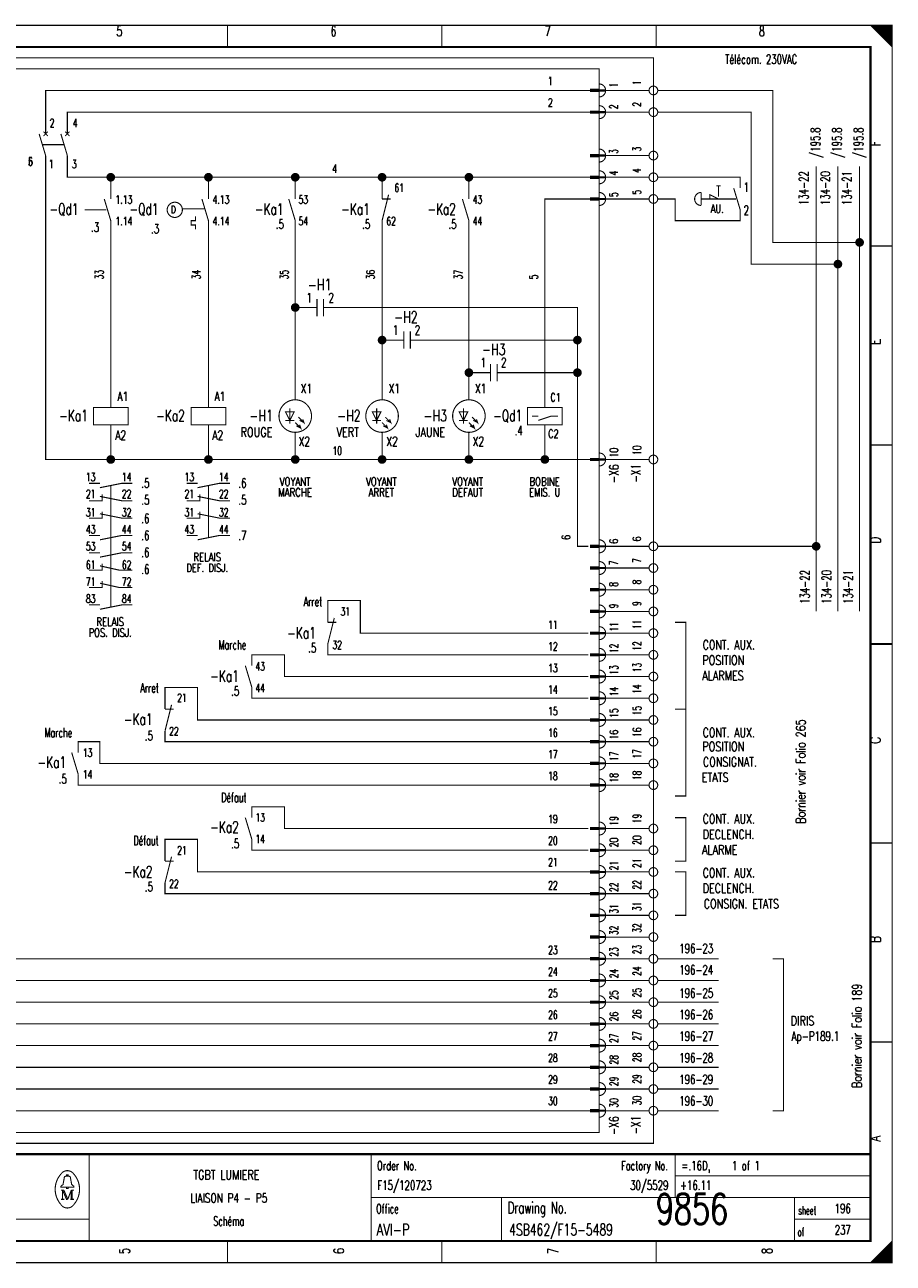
# Model space of a CAD drawing. Header units: centimetres. Extents: x 0 to 491, y -1040 to 69.
# Tile 94 of 181: x 321 to 341, y -760 to -731. Entities that reach past the tile are written whole.
import ezdxf
from ezdxf.enums import TextEntityAlignment as Align

# ---------------------------------------------------------------- set-up
doc = ezdxf.new("R2010")
doc.units = ezdxf.units.CM
doc.header["$MEASUREMENT"] = 0
doc.linetypes.add('GESTRICHELT', pattern=[3.75, 3, -0.75])
doc.layers.get('0').update_dxf_attribs({"color": 9, "linetype": 'CONTINUOUS'})
doc.layers.add('0L', color=7, linetype='CONTINUOUS')
doc.styles.get("Standard").update_dxf_attribs({"font": 'romans.shx', "bigfont": 'TXT.shx'})

# ---------------------------------------------------------------- blocks, each defined once
blk = doc.blocks.new('BCIRCLE_FILLED')
at = {"color": 0, "linetype": 'Continuous', "const_width": 1, "flags": 128}
blk.add_lwpolyline([(0.5, 0, 1), (-0.5, 0, 1)], format="xyb", close=True, dxfattribs=at)

msp = doc.modelspace()

# ---------------------------------------------------------------- linework, layer by layer
at = {"color": 0, "const_width": 0.025, "flags": 128}
for points in [[(300, -745.75), (300, -731.5), (340.5, -731.5), (340.5, -760), (300, -760), (300, -745.75)], [(340, -731.5), (340.5, -732), (340.475, -731.975), (340.475, -731.5), (340.45, -731.5), (340.45, -731.95), (340.425, -731.925), (340.425, -731.5), (340.4, -731.5), (340.4, -731.9), (340.375, -731.875), (340.375, -731.5), (340.35, -731.5), (340.35, -731.85), (340.325, -731.825)], [(340.15, -731.65), (340.15, -731.5), (340.125, -731.5), (340.125, -731.625), (340.1, -731.6), (340.1, -731.5), (340.075, -731.5), (340.075, -731.575), (340.05, -731.55), (340.05, -731.5), (340.025, -731.5), (340.025, -731.525)], [(340.325, -731.825), (340.325, -731.5), (340.3, -731.5), (340.3, -731.8), (340.275, -731.775), (340.275, -731.5), (340.25, -731.5), (340.25, -731.75), (340.225, -731.725), (340.225, -731.5), (340.2, -731.5), (340.2, -731.7), (340.175, -731.675), (340.175, -731.5), (340.15, -731.5)], [(321, -734), (321, -733), (333.55, -733)], [(334.9, -733), (333.9, -733)], [(339.75, -736.5), (337.75, -736.5), (337.75, -733), (335.1, -733)], [(321.5, -734), (321.5, -733.5), (333.55, -733.5)], [(334.9, -733.5), (333.9, -733.5)], [(339.25, -737), (337.25, -737), (337.25, -733.5), (335.1, -733.5)], [(322.5, -741.5), (321, -741.5), (321, -734.5)], [(322.5, -735), (321.5, -735), (321.5, -734.5)], [(334.9, -734.5), (333.9, -734.5)], [(338.75, -745), (338.75, -734.75)], [(339.25, -745), (339.25, -734.75)], [(339.75, -745), (339.75, -734.75)], [(322.5, -735.5), (322.5, -735), (324.75, -735)], [(324.75, -735.5), (324.75, -735), (326.75, -735)], [(326.75, -735.5), (326.75, -735), (328.75, -735)], [(328.75, -735.5), (328.75, -735), (330.75, -735)], [(330.75, -735.5), (330.75, -735), (333.55, -735)], [(334.9, -735), (333.9, -735)], [(332.5, -740.3), (332.5, -735.5), (333.55, -735.5)], [(334.9, -735.5), (333.9, -735.5)], [(336.3, -735.5), (336.3, -735.4), (336.5, -735.5)], [(324.45, -735.9), (324.45, -736), (324.35, -736), (324.35, -736.1), (324.45, -736.1), (324.45, -736.2)], [(322.5, -740.3), (322.5, -736)], [(324.75, -740.3), (324.75, -736)], [(326.75, -740.125), (326.75, -736)], [(328.75, -740.125), (328.75, -736)], [(330.75, -740.125), (330.75, -736)], [(326.95, -738), (326.75, -738)], [(329.7, -738.75), (333.25, -738.75), (333.25, -738), (327.7, -738)], [(328.95, -738.75), (328.75, -738.75)], [(331.7, -739.5), (333.25, -739.5), (333.25, -738.75)], [(333.55, -754.5), (318.75, -754.5), (318.75, -739)], [(333.55, -754), (319.25, -754), (319.25, -739)], [(333.55, -753.5), (319.75, -753.5), (319.75, -739)], [(333.55, -753), (320.25, -753), (320.25, -739)], [(330.95, -739.5), (330.75, -739.5)], [(333.5, -743.5), (333.25, -743.5), (333.25, -739.5)], [(326.725, -740.4), (326.525, -740.4), (326.625, -740.6), (326.725, -740.4)], [(328.725, -740.4), (328.525, -740.4), (328.625, -740.6), (328.725, -740.4)], [(330.725, -740.4), (330.525, -740.4), (330.625, -740.6), (330.725, -740.4)], [(332.5, -740.3), (332.9, -740.3), (332.9, -740.7), (332.1, -740.7), (332.1, -740.3), (332.5, -740.3)], [(332.35, -740.6), (332.65, -740.5), (332.8, -740.5)], [(324.75, -741.5), (322.5, -741.5), (322.5, -740.7)], [(326.75, -741.5), (324.75, -741.5), (324.75, -740.7)], [(326.75, -740.65), (326.875, -740.775), (326.85, -740.7), (326.875, -740.775), (326.775, -740.725)], [(326.825, -740.525), (326.95, -740.65), (326.925, -740.575), (326.95, -740.65), (326.85, -740.6)], [(328.75, -740.65), (328.875, -740.775), (328.85, -740.7), (328.875, -740.775), (328.775, -740.725)], [(328.825, -740.525), (328.95, -740.65), (328.925, -740.575), (328.95, -740.65), (328.85, -740.6)], [(330.75, -740.65), (330.875, -740.775), (330.85, -740.7), (330.875, -740.775), (330.775, -740.725)], [(330.825, -740.525), (330.95, -740.65), (330.925, -740.575), (330.95, -740.65), (330.85, -740.6)], [(333.55, -741.5), (332.5, -741.5), (332.5, -740.7)], [(328.75, -741.5), (326.75, -741.5), (326.75, -740.875)], [(330.75, -741.5), (328.75, -741.5), (328.75, -740.875)], [(332.5, -741.5), (330.75, -741.5), (330.75, -740.875)], [(334.9, -741.5), (333.9, -741.5)], [(322.25, -742.15), (322.75, -742.05), (323, -742.05)], [(324.5, -742.15), (325, -742.05), (325.25, -742.05)], [(333.55, -755), (317.25, -755), (317.25, -742.5), (309.8, -742.5)], [(322, -742.45), (322.3, -742.45), (322.3, -742.3)], [(322.25, -742.35), (322.75, -742.45), (323, -742.45)], [(324.25, -742.45), (324.55, -742.45), (324.55, -742.3)], [(324.5, -742.35), (325, -742.45), (325.25, -742.45)], [(322, -742.85), (322.3, -742.85), (322.3, -742.7)], [(322.25, -742.75), (322.75, -742.85), (323, -742.85)], [(324.25, -742.85), (324.55, -742.85), (324.55, -742.7)], [(324.5, -742.75), (325, -742.85), (325.25, -742.85)], [(322.25, -743.35), (322.75, -743.25), (323, -743.25)], [(324.5, -743.35), (325, -743.25), (325.25, -743.25)], [(322.25, -743.75), (322.75, -743.65), (323, -743.65)], [(334.9, -743.5), (333.9, -743.5)], [(338.75, -743.5), (335.1, -743.5)], [(322, -744.05), (322.3, -744.05), (322.3, -743.9)], [(322.25, -743.95), (322.7, -744.05), (323, -744.05)], [(334.9, -744), (333.9, -744)], [(333.55, -755.5), (316.75, -755.5), (316.75, -744.5), (310.3, -744.5)], [(322, -744.45), (322.3, -744.45), (322.3, -744.3)], [(322.25, -744.35), (322.7, -744.45), (323, -744.45)], [(334.9, -744.5), (333.9, -744.5)], [(333.5, -745.5), (328.25, -745.5), (328.25, -744.75), (327.5, -744.75), (327.5, -745.25)], [(322.25, -744.95), (322.75, -744.85), (323, -744.85)], [(334.9, -745), (333.9, -745)], [(335.5, -747.25), (335.75, -747.25), (335.75, -745.25), (335.5, -745.25)], [(334.9, -745.5), (333.9, -745.5)], [(333.5, -746), (327.5, -746), (327.5, -745.75)], [(333.5, -746.5), (326.5, -746.5), (326.5, -746), (325.75, -746), (325.75, -746.25)], [(334.9, -746), (333.9, -746)], [(333.55, -756), (316.25, -756), (316.25, -746.5), (310.8, -746.5)], [(334.9, -746.5), (333.9, -746.5)], [(333.55, -747.5), (324.5, -747.5), (324.5, -746.75), (323.75, -746.75), (323.75, -747.25)], [(333.5, -747), (325.75, -747), (325.75, -746.75)], [(334.9, -747), (333.9, -747)], [(335.5, -747.25), (335.75, -747.25), (335.75, -749.25), (335.5, -749.25)], [(334.9, -747.5), (333.9, -747.5)], [(333.55, -748), (323.75, -748), (323.75, -747.75)], [(333.55, -756.5), (315.75, -756.5), (315.75, -748), (312, -748)], [(333.55, -748.5), (322.25, -748.5), (322.25, -748), (321.75, -748), (321.75, -748.25)], [(334.9, -748), (333.9, -748)], [(334.9, -748.5), (333.9, -748.5)], [(333.55, -749), (321.75, -749), (321.75, -748.75)], [(334.9, -749), (333.9, -749)], [(333.5, -750), (326.5, -750), (326.5, -749.5), (325.75, -749.5), (325.75, -749.75)], [(335.5, -749.75), (335.75, -749.75), (335.75, -750.75), (335.5, -750.75)], [(334.9, -750), (333.9, -750)], [(333.55, -751), (324.5, -751), (324.5, -750.25), (323.75, -750.25), (323.75, -750.75)], [(333.5, -750.5), (325.75, -750.5), (325.75, -750.25)], [(334.9, -750.5), (333.9, -750.5)], [(334.9, -751), (333.9, -751)], [(335.5, -751), (335.75, -751), (335.75, -752), (335.5, -752)], [(333.55, -751.5), (323.75, -751.5), (323.75, -751.25)], [(334.9, -751.5), (333.9, -751.5)], [(334.9, -752), (333.9, -752)], [(334.9, -752.5), (333.9, -752.5)], [(334.9, -753), (333.9, -753)], [(336.5, -753), (335.1, -753)], [(337.75, -753), (338, -753), (338, -756.5), (337.75, -756.5)], [(334.9, -753.5), (333.9, -753.5)], [(336.5, -753.5), (335.1, -753.5)], [(334.9, -754), (333.9, -754)], [(336.5, -754), (335.1, -754)], [(334.9, -754.5), (333.9, -754.5)], [(336.5, -754.5), (335.1, -754.5)], [(334.9, -755), (333.9, -755)], [(336.5, -755), (335.1, -755)], [(334.9, -755.5), (333.9, -755.5)], [(336.5, -755.5), (335.1, -755.5)], [(334.9, -756), (333.9, -756)], [(336.5, -756), (335.1, -756)], [(334.9, -756.5), (333.9, -756.5)], [(336.5, -756.5), (335.1, -756.5)], [(321.48, -758.26), (321.35, -758.26), (321.35, -758.24), (321.4, -758.2), (321.43, -758.04)], [(321.48, -758.01), (321.48, -757.98), (321.52, -757.98), (321.52, -758.01)], [(321.52, -758.26), (321.65, -758.26), (321.65, -758.24), (321.6, -758.2), (321.57, -758.04)], [(321.39, -758.33), (321.39, -758.54), (321.35, -758.54)], [(321.39, -758.33), (321.48, -758.54), (321.51, -758.54)], [(340.475, -759.525), (340.475, -760), (340.45, -760), (340.45, -759.55), (340.425, -759.575), (340.425, -760), (340.4, -760), (340.4, -759.6), (340.375, -759.625), (340.375, -760), (340.35, -760), (340.35, -759.65), (340.325, -759.675), (340.325, -760), (340.3, -760)], [(340.125, -759.875), (340.125, -760), (340.1, -760), (340.1, -759.9), (340.075, -759.925), (340.075, -760), (340.05, -760), (340.05, -759.95), (340.025, -759.975), (340.025, -760)], [(340.3, -760), (340.3, -759.7), (340.275, -759.725), (340.275, -760), (340.25, -760), (340.25, -759.75), (340.225, -759.775), (340.225, -760), (340.2, -760), (340.2, -759.8), (340.175, -759.825), (340.175, -760), (340.15, -760), (340.15, -759.85), (340.125, -759.875)]]:
    msp.add_lwpolyline(points, dxfattribs=at)
at = {"color": 0, "flags": 128}
for points, const_width in [([(300, -731.5), (340.5, -731.5), (340.5, -760), (300, -760)], 0.025), ([(300.5, -732), (340, -732), (340, -759.5), (300.5, -759.5)], 0.05), ([(300.5, -732), (340, -732), (340, -759.5), (300.5, -759.5)], 0.025), ([(333.75, -733.025), (333.55, -733.025), (333.55, -732.975), (333.75, -732.975)], 0.025), ([(333.75, -733.525), (333.55, -733.525), (333.55, -733.475), (333.75, -733.475)], 0.025), ([(333.75, -734.525), (333.55, -734.525), (333.55, -734.475), (333.75, -734.475)], 0.025), ([(333.75, -735.025), (333.55, -735.025), (333.55, -734.975), (333.75, -734.975)], 0.025), ([(333.75, -735.525), (333.55, -735.525), (333.55, -735.475), (333.75, -735.475)], 0.025), ([(322.1, -740.7), (322.9, -740.7), (322.9, -740.3), (322.1, -740.3)], 0.025), ([(324.35, -740.7), (325.15, -740.7), (325.15, -740.3), (324.35, -740.3)], 0.025), ([(333.75, -741.525), (333.55, -741.525), (333.55, -741.475), (333.75, -741.475)], 0.025), ([(333.75, -743.525), (333.55, -743.525), (333.55, -743.475), (333.75, -743.475)], 0.025), ([(333.75, -744.025), (333.55, -744.025), (333.55, -743.975), (333.75, -743.975)], 0.025), ([(333.75, -744.525), (333.55, -744.525), (333.55, -744.475), (333.75, -744.475)], 0.025), ([(333.75, -745.025), (333.55, -745.025), (333.55, -744.975), (333.75, -744.975)], 0.025), ([(333.75, -745.525), (333.55, -745.525), (333.55, -745.475), (333.75, -745.475)], 0.025), ([(333.75, -746.025), (333.55, -746.025), (333.55, -745.975), (333.75, -745.975)], 0.025), ([(333.75, -746.525), (333.55, -746.525), (333.55, -746.475), (333.75, -746.475)], 0.025), ([(333.75, -747.025), (333.55, -747.025), (333.55, -746.975), (333.75, -746.975)], 0.025), ([(333.75, -747.525), (333.55, -747.525), (333.55, -747.475), (333.75, -747.475)], 0.025), ([(333.75, -748.025), (333.55, -748.025), (333.55, -747.975), (333.75, -747.975)], 0.025), ([(333.75, -748.525), (333.55, -748.525), (333.55, -748.475), (333.75, -748.475)], 0.025), ([(333.75, -749.025), (333.55, -749.025), (333.55, -748.975), (333.75, -748.975)], 0.025), ([(333.75, -750.025), (333.55, -750.025), (333.55, -749.975), (333.75, -749.975)], 0.025), ([(333.75, -750.525), (333.55, -750.525), (333.55, -750.475), (333.75, -750.475)], 0.025), ([(333.75, -751.025), (333.55, -751.025), (333.55, -750.975), (333.75, -750.975)], 0.025), ([(333.75, -751.525), (333.55, -751.525), (333.55, -751.475), (333.75, -751.475)], 0.025), ([(333.75, -752.025), (333.55, -752.025), (333.55, -751.975), (333.75, -751.975)], 0.025), ([(333.75, -752.525), (333.55, -752.525), (333.55, -752.475), (333.75, -752.475)], 0.025), ([(333.75, -753.025), (333.55, -753.025), (333.55, -752.975), (333.75, -752.975)], 0.025), ([(333.75, -753.525), (333.55, -753.525), (333.55, -753.475), (333.75, -753.475)], 0.025), ([(333.75, -754.025), (333.55, -754.025), (333.55, -753.975), (333.75, -753.975)], 0.025), ([(333.75, -754.525), (333.55, -754.525), (333.55, -754.475), (333.75, -754.475)], 0.025), ([(333.75, -755.025), (333.55, -755.025), (333.55, -754.975), (333.75, -754.975)], 0.025), ([(333.75, -755.525), (333.55, -755.525), (333.55, -755.475), (333.75, -755.475)], 0.025), ([(333.75, -756.025), (333.55, -756.025), (333.55, -755.975), (333.75, -755.975)], 0.025), ([(333.75, -756.525), (333.55, -756.525), (333.55, -756.475), (333.75, -756.475)], 0.025), ([(321.48, -758.26), (321.52, -758.26), (321.52, -758.29), (321.48, -758.29)], 0.025)]:
    msp.add_lwpolyline(points, close=True, dxfattribs=dict(at, const_width=const_width))
at = {"color": 0}
for points, const_width in [([(325.188, -731.5), (325.188, -732)], 0.025), ([(330.125, -731.5), (330.125, -732)], 0.025), ([(335.062, -731.5), (335.062, -732)], 0.025), ([(333.55, -733), (333.75, -733)], 0.025), ([(333.55, -733.5), (333.75, -733.5)], 0.025), ([(321.05, -733.95), (320.95, -734.05)], 0.025), ([(320.95, -733.95), (321.05, -734.05)], 0.025), ([(321.55, -733.95), (321.45, -734.05)], 0.025), ([(321.45, -733.95), (321.55, -734.05)], 0.025), ([(320.85, -734), (321, -734.5)], 0.025), ([(321.35, -734), (321.5, -734.5)], 0.025), ([(333.55, -734.5), (333.75, -734.5)], 0.025), ([(333.55, -735), (333.75, -735)], 0.025), ([(336.1, -735.35), (336.1, -735.65)], 0.025), ([(336.45, -735.2), (336.55, -735.2)], 0.025), ([(336.85, -735.25), (337, -735.75)], 0.025), ([(322.35, -735.5), (322.5, -736)], 0.025), ([(324.6, -735.5), (324.75, -736)], 0.025), ([(326.6, -735.5), (326.75, -736)], 0.025), ([(328.9, -735.4), (328.75, -736)], 0.025), ([(328.75, -735.5), (328.95, -735.5)], 0.025), ([(330.6, -735.5), (330.75, -736)], 0.025), ([(333.55, -735.5), (333.75, -735.5)], 0.025), ([(340.5, -736.583), (340, -736.583)], 0.025), ([(327.25, -737.8), (327.25, -738.2)], 0.025), ([(327.4, -737.8), (327.4, -738.2)], 0.025), ([(327.25, -738), (326.95, -738)], 0.025), ([(327.4, -738), (327.7, -738)], 0.025), ([(329.25, -738.75), (328.95, -738.75)], 0.025), ([(329.25, -738.55), (329.25, -738.95)], 0.025), ([(329.4, -738.55), (329.4, -738.95)], 0.025), ([(329.4, -738.75), (329.7, -738.75)], 0.025), ([(331.25, -739.3), (331.25, -739.7)], 0.025), ([(331.4, -739.3), (331.4, -739.7)], 0.025), ([(331.25, -739.5), (330.95, -739.5)], 0.025), ([(331.4, -739.5), (331.7, -739.5)], 0.025), ([(326.625, -740.325), (326.625, -740.675)], 0.025), ([(328.625, -740.325), (328.625, -740.675)], 0.025), ([(330.625, -740.325), (330.625, -740.675)], 0.025), ([(332.2, -740.5), (332.35, -740.5)], 0.025), ([(326.525, -740.6), (326.725, -740.6)], 0.025), ([(328.525, -740.6), (328.725, -740.6)], 0.025), ([(330.525, -740.6), (330.725, -740.6)], 0.025), ([(340.5, -741.167), (340, -741.167)], 0.025), ([(333.55, -741.5), (333.75, -741.5)], 0.025), ([(322, -742.05), (322.25, -742.05)], 0.025), ([(324.25, -742.05), (324.5, -742.05)], 0.025), ([(322, -743.25), (322.25, -743.25)], 0.025), ([(324.25, -743.25), (324.5, -743.25)], 0.025), ([(322, -743.65), (322.25, -743.65)], 0.025), ([(333.55, -743.5), (333.75, -743.5)], 0.025), ([(333.55, -744), (333.75, -744)], 0.025), ([(333.55, -744.5), (333.75, -744.5)], 0.025), ([(322, -744.85), (322.25, -744.85)], 0.025), ([(333.55, -745), (333.75, -745)], 0.025), ([(327.65, -745.15), (327.5, -745.75)], 0.025), ([(327.5, -745.25), (327.7, -745.25)], 0.025), ([(333.55, -745.5), (333.75, -745.5)], 0.025), ([(340, -745.75), (340.5, -745.75)], 0.05), ([(340.5, -745.75), (340, -745.75)], 0.025), ([(333.55, -746), (333.75, -746)], 0.025), ([(325.6, -746.25), (325.75, -746.75)], 0.025), ([(333.55, -746.5), (333.75, -746.5)], 0.025), ([(333.55, -747), (333.75, -747)], 0.025), ([(323.9, -747.15), (323.75, -747.75)], 0.025), ([(323.75, -747.25), (323.95, -747.25)], 0.025), ([(333.55, -747.5), (333.75, -747.5)], 0.025), ([(333.55, -748), (333.75, -748)], 0.025), ([(321.6, -748.25), (321.75, -748.75)], 0.025), ([(333.55, -748.5), (333.75, -748.5)], 0.025), ([(333.55, -749), (333.75, -749)], 0.025), ([(325.6, -749.75), (325.75, -750.25)], 0.025), ([(333.55, -750), (333.75, -750)], 0.025), ([(333.55, -750.5), (333.75, -750.5)], 0.025), ([(340.5, -750.333), (340, -750.333)], 0.025), ([(323.9, -750.65), (323.75, -751.25)], 0.025), ([(323.75, -750.75), (323.95, -750.75)], 0.025), ([(333.55, -751), (333.75, -751)], 0.025), ([(333.55, -751.5), (333.75, -751.5)], 0.025), ([(333.55, -752), (333.75, -752)], 0.025), ([(333.55, -752.5), (333.75, -752.5)], 0.025), ([(333.55, -753), (333.75, -753)], 0.025), ([(333.55, -753.5), (333.75, -753.5)], 0.025), ([(333.55, -754), (333.75, -754)], 0.025), ([(333.55, -754.5), (333.75, -754.5)], 0.025), ([(333.55, -755), (333.75, -755)], 0.025), ([(340.5, -754.917), (340, -754.917)], 0.025), ([(333.55, -755.5), (333.75, -755.5)], 0.025), ([(333.55, -756), (333.75, -756)], 0.025), ([(333.55, -756.5), (333.75, -756.5)], 0.025), ([(340, -757.5), (300.5, -757.5)], 0.05), ([(322, -757.5), (322, -759.5)], 0.025), ([(328.5, -757.5), (328.5, -759.5)], 0.025), ([(335.5, -757.5), (335.5, -758.5)], 0.025), ([(321.46, -758.01), (321.55, -758.01)], 0.025), ([(335.5, -758), (340, -758)], 0.025), ([(321.35, -758.33), (321.42, -758.33)], 0.025), ([(321.42, -758.33), (321.51, -758.54)], 0.025), ([(321.51, -758.54), (321.59, -758.33)], 0.025), ([(321.59, -758.54), (321.59, -758.33)], 0.025), ([(321.59, -758.33), (321.65, -758.33)], 0.025), ([(321.61, -758.33), (321.61, -758.54)], 0.025), ([(321.39, -758.54), (321.43, -758.54)], 0.025), ([(321.65, -758.54), (321.57, -758.54)], 0.025), ([(328.5, -758.5), (340, -758.5)], 0.025), ([(331.5, -758.5), (331.5, -759.5)], 0.025), ([(338.25, -758.5), (338.25, -759.5)], 0.025), ([(300.5, -759), (322, -759)], 0.025), ([(338.25, -759), (340, -759)], 0.025), ([(325.188, -760), (325.188, -759.5)], 0.025), ([(330.125, -760), (330.125, -759.5)], 0.025), ([(335.062, -760), (335.062, -759.5)], 0.025), ([(340.5, -759.5), (340, -760)], 0.025)]:
    msp.add_lwpolyline(points, dxfattribs=dict(at, const_width=const_width))
at = {"color": 0, "linetype": 'GESTRICHELT', "const_width": 0.025, "flags": 128}
for points in [[(306.75, -732.25), (335, -732.25), (335, -757.25), (312.5, -757.25), (312.5, -753.5), (306.75, -753.5), (306.75, -732.25)], [(307, -735), (315, -735), (315, -732.5), (333.75, -732.5), (333.75, -737.5)], [(333.75, -740.75), (333.75, -757), (315, -757), (315, -751.75), (307, -751.75), (307, -735)], [(337, -735.25), (337, -735), (335.1, -735)], [(337, -735.75), (337, -736), (335.5, -736), (335.5, -735.5), (335.1, -735.5)]]:
    msp.add_lwpolyline(points, dxfattribs=at)
at = {"color": 0, "const_width": 0.025, "flags": 128}
for points in [[(333.75, -733.15, 1), (333.75, -732.85, 1)], [(333.75, -733.65, 1), (333.75, -733.35, 1)], [(333.75, -734.65, 1), (333.75, -734.35, 1)], [(333.75, -735.15, 1), (333.75, -734.85, 1)], [(333.75, -735.65, 1), (333.75, -735.35, 1)], [(336.1, -735.35, 1), (336.1, -735.65, 1)], [(333.75, -741.65, 1), (333.75, -741.35, 1)], [(333.75, -743.65, 1), (333.75, -743.35, 1)], [(333.75, -744.15, 1), (333.75, -743.85, 1)], [(333.75, -744.65, 1), (333.75, -744.35, 1)], [(333.75, -745.15, 1), (333.75, -744.85, 1)], [(333.75, -745.65, 1), (333.75, -745.35, 1)], [(333.75, -746.15, 1), (333.75, -745.85, 1)], [(333.75, -746.65, 1), (333.75, -746.35, 1)], [(333.75, -747.15, 1), (333.75, -746.85, 1)], [(333.75, -747.65, 1), (333.75, -747.35, 1)], [(333.75, -748.15, 1), (333.75, -747.85, 1)], [(333.75, -748.65, 1), (333.75, -748.35, 1)], [(333.75, -749.15, 1), (333.75, -748.85, 1)], [(333.75, -750.15, 1), (333.75, -749.85, 1)], [(333.75, -750.65, 1), (333.75, -750.35, 1)], [(333.75, -751.15, 1), (333.75, -750.85, 1)], [(333.75, -751.65, 1), (333.75, -751.35, 1)], [(333.75, -752.15, 1), (333.75, -751.85, 1)], [(333.75, -752.65, 1), (333.75, -752.35, 1)], [(333.75, -753.15, 1), (333.75, -752.85, 1)], [(333.75, -753.65, 1), (333.75, -753.35, 1)], [(333.75, -754.15, 1), (333.75, -753.85, 1)], [(333.75, -754.65, 1), (333.75, -754.35, 1)], [(333.75, -755.15, 1), (333.75, -754.85, 1)], [(333.75, -755.65, 1), (333.75, -755.35, 1)], [(333.75, -756.15, 1), (333.75, -755.85, 1)], [(333.75, -756.65, 1), (333.75, -756.35, 1)], [(321.649, -757.96, 0.530775), (321.351, -757.959, 0.530775)], [(321.35, -757.961, 0.373815), (321.349, -758.657, 0.373815)], [(321.46, -758.01, 0.414214), (321.43, -758.04, 0.414214)], [(321.57, -758.04, 0.414214), (321.54, -758.01, 0.414214)], [(321.65, -758.66, 0.378582), (321.646, -757.956, 0.378582)], [(321.35, -758.66, 0.532213), (321.649, -758.661, 0.532213)]]:
    msp.add_lwpolyline(points, format="xyb", dxfattribs=at)
for points in [[(335.1, -733, 1), (334.9, -733, 1)], [(335.1, -733.5, 1), (334.9, -733.5, 1)], [(335.1, -734.5, 1), (334.9, -734.5, 1)], [(335.1, -735, 1), (334.9, -735, 1)], [(324.15, -735.75, 1), (323.8, -735.75, 1)], [(335.1, -735.5, 1), (334.9, -735.5, 1)], [(327.125, -740.5, 1), (326.375, -740.5, 1)], [(329.125, -740.5, 1), (328.375, -740.5, 1)], [(331.125, -740.5, 1), (330.375, -740.5, 1)], [(335.1, -741.5, 1), (334.9, -741.5, 1)], [(335.1, -743.5, 1), (334.9, -743.5, 1)], [(335.1, -744, 1), (334.9, -744, 1)], [(335.1, -744.5, 1), (334.9, -744.5, 1)], [(335.1, -745, 1), (334.9, -745, 1)], [(335.1, -745.5, 1), (334.9, -745.5, 1)], [(335.1, -746, 1), (334.9, -746, 1)], [(335.1, -746.5, 1), (334.9, -746.5, 1)], [(335.1, -747, 1), (334.9, -747, 1)], [(335.1, -747.5, 1), (334.9, -747.5, 1)], [(335.1, -748, 1), (334.9, -748, 1)], [(335.1, -748.5, 1), (334.9, -748.5, 1)], [(335.1, -749, 1), (334.9, -749, 1)], [(335.1, -750, 1), (334.9, -750, 1)], [(335.1, -750.5, 1), (334.9, -750.5, 1)], [(335.1, -751, 1), (334.9, -751, 1)], [(335.1, -751.5, 1), (334.9, -751.5, 1)], [(335.1, -752, 1), (334.9, -752, 1)], [(335.1, -752.5, 1), (334.9, -752.5, 1)], [(335.1, -753, 1), (334.9, -753, 1)], [(335.1, -753.5, 1), (334.9, -753.5, 1)], [(335.1, -754, 1), (334.9, -754, 1)], [(335.1, -754.5, 1), (334.9, -754.5, 1)], [(335.1, -755, 1), (334.9, -755, 1)], [(335.1, -755.5, 1), (334.9, -755.5, 1)], [(335.1, -756, 1), (334.9, -756, 1)], [(335.1, -756.5, 1), (334.9, -756.5, 1)]]:
    msp.add_lwpolyline(points, format="xyb", close=True, dxfattribs=at)
at = {"color": 0, "linetype": 'GESTRICHELT', "const_width": 0.025}
for points in [[(320.925, -734.25), (321.425, -734.25)], [(336.5, -735.2), (336.5, -735.45)], [(336.7, -735.5), (336.1, -735.5)], [(336.4, -735.5), (336.9, -735.5)], [(321.9, -735.75), (322.4, -735.75)], [(324.15, -735.725), (324.675, -735.725)], [(333.75, -740.75), (333.75, -737.25)], [(322.5, -743.3), (322.5, -742.1)], [(324.75, -743.3), (324.75, -742.1)], [(322.5, -744.9), (322.5, -742.85)]]:
    msp.add_lwpolyline(points, dxfattribs=at)
at = {"layer": '0L', "color": 0}
for points in [[(333.895, -732.975), (333.755, -732.975), (333.895, -733.025), (333.755, -733.025)], [(333.895, -733.475), (333.755, -733.475), (333.895, -733.525), (333.755, -733.525)], [(333.895, -734.475), (333.755, -734.475), (333.895, -734.525), (333.755, -734.525)], [(333.895, -734.975), (333.755, -734.975), (333.895, -735.025), (333.755, -735.025)], [(333.895, -735.475), (333.755, -735.475), (333.895, -735.525), (333.755, -735.525)], [(333.895, -741.475), (333.755, -741.475), (333.895, -741.525), (333.755, -741.525)], [(333.895, -743.475), (333.755, -743.475), (333.895, -743.525), (333.755, -743.525)], [(333.895, -743.975), (333.755, -743.975), (333.895, -744.025), (333.755, -744.025)], [(333.895, -744.475), (333.755, -744.475), (333.895, -744.525), (333.755, -744.525)], [(333.895, -744.975), (333.755, -744.975), (333.895, -745.025), (333.755, -745.025)], [(333.895, -745.475), (333.755, -745.475), (333.895, -745.525), (333.755, -745.525)], [(333.895, -745.975), (333.755, -745.975), (333.895, -746.025), (333.755, -746.025)], [(333.895, -746.475), (333.755, -746.475), (333.895, -746.525), (333.755, -746.525)], [(333.895, -746.975), (333.755, -746.975), (333.895, -747.025), (333.755, -747.025)], [(333.895, -747.475), (333.755, -747.475), (333.895, -747.525), (333.755, -747.525)], [(333.895, -747.975), (333.755, -747.975), (333.895, -748.025), (333.755, -748.025)], [(333.895, -748.475), (333.755, -748.475), (333.895, -748.525), (333.755, -748.525)], [(333.895, -748.975), (333.755, -748.975), (333.895, -749.025), (333.755, -749.025)], [(333.895, -749.975), (333.755, -749.975), (333.895, -750.025), (333.755, -750.025)], [(333.895, -750.475), (333.755, -750.475), (333.895, -750.525), (333.755, -750.525)], [(333.895, -750.975), (333.755, -750.975), (333.895, -751.025), (333.755, -751.025)], [(333.895, -751.475), (333.755, -751.475), (333.895, -751.525), (333.755, -751.525)], [(333.895, -751.975), (333.755, -751.975), (333.895, -752.025), (333.755, -752.025)], [(333.895, -752.475), (333.755, -752.475), (333.895, -752.525), (333.755, -752.525)], [(333.895, -752.975), (333.755, -752.975), (333.895, -753.025), (333.755, -753.025)], [(333.895, -753.475), (333.755, -753.475), (333.895, -753.525), (333.755, -753.525)], [(333.895, -753.975), (333.755, -753.975), (333.895, -754.025), (333.755, -754.025)], [(333.895, -754.475), (333.755, -754.475), (333.895, -754.525), (333.755, -754.525)], [(333.895, -754.975), (333.755, -754.975), (333.895, -755.025), (333.755, -755.025)], [(333.895, -755.475), (333.755, -755.475), (333.895, -755.525), (333.755, -755.525)], [(333.895, -755.975), (333.755, -755.975), (333.895, -756.025), (333.755, -756.025)], [(333.895, -756.475), (333.755, -756.475), (333.895, -756.525), (333.755, -756.525)]]:
    msp.add_solid(points, dxfattribs=at)

# ---------------------------------------------------------------- block references
at = {"color": 0, "xscale": 0.1, "yscale": 0.1, "zscale": 0.1}
for p in [(322.5, -735), (324.75, -735), (326.75, -735), (328.75, -735), (330.75, -735), (339.75, -736.5), (339.25, -737), (326.75, -738), (328.75, -738.75), (333.25, -738.75), (330.75, -739.5), (333.25, -739.5), (322.5, -741.5), (324.75, -741.5), (326.75, -741.5), (328.75, -741.5), (330.75, -741.5), (332.5, -741.5), (338.75, -743.5)]:
    msp.add_blockref('BCIRCLE_FILLED', p, dxfattribs=at)

# ---------------------------------------------------------------- texts
at = {"color": 0}
for s, height, width, p in [('5', 0.238, 0.672, (322.699, -731.514)), ('6', 0.238, 0.672, (327.632, -731.514)), ('7', 0.238, 0.672, (332.566, -731.514)), ('8', 0.238, 0.672, (337.499, -731.514)), ('D', 0.167, 0.76, (323.941, -735.66)), ('AU.', 0.1905, 0.738667, (336.47, -735.631)), ('-H1', 0.2619, 0.709333, (327.313, -737.342)), ('-H2', 0.2619, 0.709333, (329.3, -738.087)), ('-H3', 0.2619, 0.709333, (331.323, -738.833)), ('VOYANT', 0.1905, 0.76, (326.745, -741.913)), ('VOYANT', 0.1905, 0.76, (328.733, -741.913)), ('VOYANT', 0.1905, 0.76, (330.72, -741.913)), ('BOBINE', 0.1905, 0.76, (332.495, -741.913)), ('MARCHE', 0.1905, 0.76, (326.745, -742.162)), ('ARRET', 0.1905, 0.76, (328.733, -742.162)), ('DEFAUT', 0.1905, 0.76, (330.72, -742.162)), ('EMIS. U', 0.1905, 0.741714, (332.495, -742.162)), ('DEF. DISJ.', 0.1905, 0.7408, (324.722, -743.901)), ('RELAIS', 0.1905, 0.76, (324.722, -743.652)), ('RELAIS', 0.1905, 0.76, (322.486, -745.143)), ('POS. DISJ.', 0.1905, 0.7408, (322.486, -745.392)), ('TGBT LUMIERE ', 0.21431, 0.754667, (325.219, -757.87)), ('LIAISON P4 - P5', 0.21431, 0.712, (325.219, -758.403)), ('Schéma', 0.2143, 0.626667, (325.219, -758.935))]:
    msp.add_text(s, height=height, dxfattribs=dict(at, width=width)).set_placement(p, align=Align.TOP_CENTER)
for s, height, width, p in [('Télécom. 230VAC', 0.21431, 0.669867, (336.652, -732.174)), ('1', 0.191, 0.672, (332.571, -732.685)), ('2', 0.191, 0.672, (332.571, -733.182)), ('1', 0.191, 0.672, (321.071, -734.602)), ('3', 0.191, 0.672, (321.604, -734.602)), ('4', 0.191, 0.672, (327.602, -734.708)), ('1', 0.214, 0.672, (337.078, -735.12)), ('1.13', 0.1905, 0.678, (322.61, -735.418)), ('4.13', 0.1905, 0.678, (324.846, -735.418)), ('53', 0.1905, 0.672, (326.826, -735.418)), ('43', 0.1905, 0.672, (330.837, -735.418)), ('2', 0.214, 0.672, (337.078, -735.653)), ('1.14', 0.1905, 0.678, (322.61, -735.915)), ('4.14', 0.1905, 0.678, (324.846, -735.915)), ('54', 0.1905, 0.672, (326.826, -735.915)), ('62', 0.1905, 0.672, (328.849, -735.915)), ('44', 0.1905, 0.672, (330.837, -735.915)), ('A2', 0.2143, 0.716, (322.604, -740.834)), ('A2', 0.2143, 0.716, (324.84, -740.834)), ('X2', 0.2143, 0.716, (326.827, -740.976)), ('X2', 0.2143, 0.716, (328.85, -740.976)), ('X2', 0.2143, 0.716, (330.838, -740.976)), ('C2', 0.1905, 0.716, (332.577, -740.813)), ('10', 0.1905, 0.672, (327.607, -741.203)), ('13', 0.1905, 0.672, (321.928, -741.807)), ('.5', 0.2143, 0.684, (323.203, -741.935)), ('.5', 0.2143, 0.684, (323.203, -741.935)), ('13', 0.1905, 0.672, (324.2, -741.807)), ('.6', 0.2143, 0.684, (325.439, -741.935)), ('.6', 0.2143, 0.684, (325.439, -741.935)), ('21', 0.1905, 0.672, (321.928, -742.197)), ('21', 0.1905, 0.672, (324.2, -742.197)), ('.5', 0.2143, 0.684, (323.203, -742.325)), ('.5', 0.2143, 0.684, (323.203, -742.325)), ('.5', 0.2143, 0.684, (325.439, -742.325)), ('.5', 0.2143, 0.684, (325.439, -742.325)), ('31', 0.1905, 0.672, (321.928, -742.623)), ('.6', 0.2143, 0.684, (323.203, -742.751)), ('.6', 0.2143, 0.684, (323.203, -742.751)), ('31', 0.1905, 0.672, (324.2, -742.623)), ('43', 0.1905, 0.672, (321.928, -743.014)), ('43', 0.1905, 0.672, (324.2, -743.014)), ('.6', 0.2143, 0.684, (323.203, -743.141)), ('.6', 0.2143, 0.684, (323.203, -743.141)), ('.7', 0.2143, 0.684, (325.439, -743.141)), ('.7', 0.2143, 0.684, (325.439, -743.141)), ('53', 0.1905, 0.672, (321.928, -743.404)), ('.6', 0.2143, 0.684, (323.203, -743.532)), ('.6', 0.2143, 0.684, (323.203, -743.532)), ('61', 0.1905, 0.672, (321.928, -743.83)), ('.6', 0.2143, 0.684, (323.203, -743.922)), ('.6', 0.2143, 0.684, (323.203, -743.922)), ('71', 0.1905, 0.672, (321.928, -744.22)), ('83', 0.1905, 0.672, (321.928, -744.611)), ('11', 0.1905, 0.672, (332.576, -745.214)), ('32', 0.1905, 0.672, (327.607, -745.675)), ('12', 0.1905, 0.672, (332.576, -745.711)), ('CONT. AUX.', 0.2143, 0.7408, (336.135, -745.661)), ('43', 0.1905, 0.672, (325.832, -746.172)), ('13', 0.1905, 0.672, (332.576, -746.208)), ('POSITION', 0.2143, 0.76, (336.125, -746.016)), ('ALARMES', 0.2143, 0.76, (336.125, -746.371)), ('44', 0.1905, 0.672, (325.832, -746.669)), ('14', 0.1905, 0.672, (332.576, -746.705)), ('15', 0.1905, 0.672, (332.576, -747.202)), ('22', 0.1905, 0.672, (323.845, -747.663)), ('16', 0.1905, 0.672, (332.576, -747.699)), ('CONT. AUX.', 0.2143, 0.7408, (336.135, -747.684)), ('13', 0.1905, 0.672, (321.857, -748.16)), ('17', 0.1905, 0.672, (332.576, -748.195)), ('POSITION', 0.2143, 0.76, (336.125, -748.004)), ('CONSIGNAT.', 0.2143, 0.7536, (336.14, -748.359)), ('14', 0.1905, 0.672, (321.857, -748.657)), ('18', 0.1905, 0.672, (332.576, -748.692)), ('ETATS', 0.2143, 0.76, (336.11, -748.714)), ('13', 0.1905, 0.672, (325.832, -749.651)), ('19', 0.1905, 0.672, (332.576, -749.686)), ('CONT. AUX.', 0.2143, 0.7408, (336.135, -749.672)), ('14', 0.1905, 0.672, (325.832, -750.147)), ('20', 0.1905, 0.672, (332.576, -750.183)), ('DECLENCH.', 0.2143, 0.752889, (336.137, -750.027)), ('ALARME', 0.2143, 0.76, (336.119, -750.382)), ('21', 0.1905, 0.672, (332.576, -750.68)), ('CONT. AUX.', 0.2143, 0.7408, (336.135, -750.914)), ('22', 0.1905, 0.672, (323.845, -751.177)), ('22', 0.1905, 0.672, (332.576, -751.212)), ('DECLENCH.', 0.2143, 0.752889, (336.137, -751.269)), ('CONSIGN. ETATS', 0.21431, 0.750857, (336.161, -751.624)), ('23', 0.1905, 0.672, (332.576, -752.703)), ('24', 0.1905, 0.672, (332.576, -753.2)), ('25', 0.1905, 0.672, (332.576, -753.697)), ('26', 0.1905, 0.672, (332.576, -754.194)), ('DIRIS', 0.2143, 0.76, (338.164, -754.321)), ('27', 0.1905, 0.672, (332.576, -754.69)), ('Ap-P189.1', 0.2143, 0.688889, (338.181, -754.676)), ('28', 0.1905, 0.672, (332.576, -755.187)), ('29', 0.1905, 0.672, (332.576, -755.684)), ('30', 0.1905, 0.672, (332.576, -756.181)), ('Order No.', 0.2143, 0.656889, (328.633, -757.658)), ('=.16D,    1 of 1', 0.21431, 0.682, (335.643, -757.658)), ('Office', 0.2143, 0.626667, (328.615, -758.651)), ('Drawing No.', 0.26194, 0.646545, (331.643, -758.602)), ('sheet', 0.1905, 0.6, (338.338, -758.701)), ('of', 0.1905, 0.6, (338.323, -759.198))]:
    msp.add_text(s, height=height, dxfattribs=dict(at, width=width)).set_placement(p, align=Align.TOP_LEFT)
for s, height, width, p in [('1', 0.191, 0.672, (334.771, -732.879)), ('2', 0.191, 0.672, (334.771, -733.376)), ('3', 0.191, 0.672, (334.771, -734.405)), ('4', 0.191, 0.672, (334.771, -734.902)), ('5', 0.191, 0.672, (334.771, -735.399)), ('33', 0.1905, 0.672, (322.389, -737.351)), ('34', 0.1905, 0.672, (324.625, -737.351)), ('35', 0.1905, 0.672, (326.648, -737.351)), ('36', 0.1905, 0.672, (328.636, -737.351)), ('37', 0.1905, 0.672, (330.659, -737.351)), ('5', 0.191, 0.672, (332.393, -737.351)), ('10', 0.1905, 0.672, (334.776, -741.397)), ('6', 0.191, 0.672, (333.139, -743.349)), ('6', 0.191, 0.672, (334.771, -743.385)), ('7', 0.191, 0.672, (334.771, -743.882)), ('8', 0.191, 0.672, (334.771, -744.378)), ('134-22', 0.2143, 0.676, (338.663, -744.827)), ('134-20', 0.2143, 0.676, (339.16, -744.827)), ('134-21', 0.2143, 0.676, (339.657, -744.827)), ('9', 0.191, 0.672, (334.771, -744.875)), ('11', 0.1905, 0.672, (334.776, -745.408)), ('12', 0.1905, 0.672, (334.776, -745.905)), ('13', 0.1905, 0.672, (334.776, -746.401)), ('14', 0.1905, 0.672, (334.776, -746.898)), ('15', 0.1905, 0.672, (334.776, -747.395)), ('16', 0.1905, 0.672, (334.776, -747.892)), ('17', 0.1905, 0.672, (334.776, -748.389)), ('18', 0.1905, 0.672, (334.776, -748.886)), ('19', 0.1905, 0.672, (334.776, -749.88)), ('20', 0.1905, 0.672, (334.776, -750.377)), ('21', 0.1905, 0.672, (334.776, -750.909)), ('22', 0.1905, 0.672, (334.776, -751.406)), ('31', 0.1905, 0.672, (334.776, -751.903)), ('32', 0.1905, 0.672, (334.776, -752.4)), ('23', 0.1905, 0.672, (334.776, -752.896)), ('24', 0.1905, 0.672, (334.776, -753.393)), ('25', 0.1905, 0.672, (334.776, -753.89)), ('26', 0.1905, 0.672, (334.776, -754.387)), ('27', 0.1905, 0.672, (334.776, -754.884)), ('28', 0.1905, 0.672, (334.776, -755.381)), ('29', 0.1905, 0.672, (334.776, -755.878)), ('30', 0.1905, 0.672, (334.776, -756.375))]:
    msp.add_text(s, height=height, rotation=90, dxfattribs=dict(at, width=width)).set_placement(p, align=Align.BOTTOM_LEFT)
for s, height, width, p in [('1', 0.191, 0.672, (333.99, -732.934)), ('2', 0.191, 0.672, (333.99, -733.431)), ('/195.8', 0.2143, 0.68, (338.624, -734.552)), ('/195.8', 0.2143, 0.68, (339.121, -734.552)), ('/195.8', 0.2143, 0.68, (339.618, -734.552)), ('F', 0.238, 0.76, (339.991, -734.283)), ('3', 0.191, 0.672, (333.99, -734.46)), ('4', 0.191, 0.672, (333.99, -734.957)), ('5', 0.191, 0.672, (333.99, -735.454)), ('E', 0.238, 0.76, (339.991, -738.861)), ('10', 0.1905, 0.672, (333.995, -741.452)), ('6', 0.191, 0.672, (333.99, -743.439)), ('D', 0.238, 0.76, (339.992, -743.439)), ('7', 0.191, 0.672, (333.99, -743.936)), ('8', 0.191, 0.672, (333.99, -744.433)), ('9', 0.191, 0.672, (333.99, -744.93)), ('11', 0.1905, 0.672, (333.995, -745.463)), ('12', 0.1905, 0.672, (333.995, -745.959)), ('13', 0.1905, 0.672, (333.995, -746.456)), ('14', 0.1905, 0.672, (333.995, -746.953)), ('15', 0.1905, 0.672, (333.995, -747.45)), ('16', 0.1905, 0.672, (333.995, -747.947)), ('C', 0.238, 0.76, (339.992, -748.053)), ('17', 0.1905, 0.672, (333.995, -748.444)), ('18', 0.1905, 0.672, (333.995, -748.941)), ('19', 0.1905, 0.672, (333.995, -749.934)), ('20', 0.1905, 0.672, (333.995, -750.431)), ('21', 0.1905, 0.672, (333.995, -750.964)), ('22', 0.1905, 0.672, (333.995, -751.461)), ('31', 0.1905, 0.672, (333.995, -751.958)), ('32', 0.1905, 0.672, (333.995, -752.454)), ('B', 0.238, 0.76, (339.991, -752.632)), ('23', 0.1905, 0.672, (333.995, -752.951)), ('24', 0.1905, 0.672, (333.995, -753.448)), ('25', 0.1905, 0.672, (333.995, -753.945)), ('26', 0.1905, 0.672, (333.995, -754.442)), ('27', 0.1905, 0.672, (333.995, -754.939)), ('28', 0.1905, 0.672, (333.995, -755.436)), ('29', 0.1905, 0.672, (333.995, -755.933)), ('30', 0.1905, 0.672, (333.995, -756.43)), ('A', 0.238, 0.76, (339.991, -757.21))]:
    msp.add_text(s, height=height, rotation=90, dxfattribs=dict(at, width=width)).set_placement(p, align=Align.TOP_LEFT)
for s, height, width, p in [('2', 0.191, 0.672, (321.093, -733.904)), ('4', 0.191, 0.672, (321.626, -733.904)), ('5', 0.191, 0.672, (320.596, -734.791)), ('6', 0.191, 0.672, (320.596, -734.791)), ('61', 0.1905, 0.672, (329.035, -735.394)), ('2', 0.214, 0.672, (327.517, -737.945)), ('2', 0.214, 0.672, (329.505, -738.691)), ('2', 0.214, 0.672, (331.492, -739.436)), ('A1', 0.2143, 0.716, (322.653, -740.217)), ('A1', 0.2143, 0.716, (324.889, -740.217)), ('X1', 0.2143, 0.716, (326.877, -740.039)), ('X1', 0.2143, 0.716, (328.9, -740.039)), ('X1', 0.2143, 0.716, (330.887, -740.039)), ('C1', 0.1905, 0.716, (332.626, -740.221)), ('31', 0.1905, 0.672, (327.793, -745.154)), ('21', 0.1905, 0.672, (324.031, -747.142)), ('21', 0.1905, 0.672, (324.031, -750.656)), ('F15/120723', 0.2143, 0.6832, (328.639, -758.389)), ('+16.11', 0.2143, 0.68, (335.611, -758.389)), ('9856', 0.7, 0.6928, (335.058, -759.322)), ('196', 0.2143, 0.672, (339.177, -758.921)), ('AVI-P', 0.2619, 0.7472, (328.624, -759.449)), ('4SB462/F15-5489', 0.26194, 0.6928, (331.679, -759.449)), ('237', 0.2143, 0.672, (339.177, -759.418))]:
    msp.add_text(s, height=height, dxfattribs=dict(at, width=width)).set_placement(p, align=Align.BOTTOM_LEFT)
for s, width, p in [('134-22', 0.676, (338.635, -734.858)), ('134-20', 0.676, (339.132, -734.858)), ('134-21', 0.676, (339.629, -734.858)), ('-X1', 0.709333, (334.766, -741.601)), ('-X1', 0.709333, (334.766, -756.614))]:
    msp.add_text(s, height=0.2143, rotation=90, dxfattribs=dict(at, width=width)).set_placement(p, align=Align.BOTTOM_RIGHT)
for s, height, width, p in [('-Qd1', 0.2619, 0.682, (321.756, -735.603)), ('-Qd1', 0.2619, 0.682, (323.601, -735.603)), ('-Ka1', 0.2619, 0.682, (326.477, -735.603)), ('-Ka1', 0.2619, 0.682, (328.465, -735.603)), ('-Ka2', 0.2619, 0.682, (330.452, -735.603)), ('.3', 0.2143, 0.684, (322.232, -736.043)), ('.3', 0.2143, 0.684, (322.232, -736.043)), ('.3', 0.2143, 0.684, (323.616, -736.078)), ('.3', 0.2143, 0.684, (323.616, -736.078)), ('.5', 0.2143, 0.684, (326.491, -735.972)), ('.5', 0.2143, 0.684, (326.491, -735.972)), ('.5', 0.2143, 0.684, (328.479, -735.972)), ('.5', 0.2143, 0.684, (328.479, -735.972)), ('.5', 0.2143, 0.684, (330.466, -735.972)), ('.5', 0.2143, 0.684, (330.466, -735.972)), ('-Ka1', 0.2619, 0.682, (321.97, -740.359)), ('-Ka2', 0.2619, 0.682, (324.206, -740.359)), ('-H1', 0.2619, 0.709333, (326.234, -740.359)), ('-H2', 0.2619, 0.709333, (328.257, -740.359)), ('-H3', 0.2619, 0.709333, (330.245, -740.359)), ('-Qd1', 0.2619, 0.682, (331.977, -740.359)), ('ROUGE', 0.2143, 0.76, (326.222, -740.763)), ('VERT', 0.2143, 0.76, (328.217, -740.763)), ('JAUNE', 0.2143, 0.76, (330.2, -740.763)), ('.4', 0.2143, 0.684, (331.992, -740.728)), ('.4', 0.2143, 0.684, (331.992, -740.728)), ('14', 0.1905, 0.672, (322.976, -741.807)), ('14', 0.1905, 0.672, (325.212, -741.807)), ('22', 0.1905, 0.672, (322.976, -742.197)), ('22', 0.1905, 0.672, (325.212, -742.197)), ('32', 0.1905, 0.672, (322.976, -742.623)), ('32', 0.1905, 0.672, (325.212, -742.623)), ('44', 0.1905, 0.672, (322.976, -743.014)), ('44', 0.1905, 0.672, (325.212, -743.014)), ('54', 0.1905, 0.672, (322.976, -743.404)), ('62', 0.1905, 0.672, (322.976, -743.83)), ('72', 0.1905, 0.672, (322.976, -744.22)), ('84', 0.1905, 0.672, (322.976, -744.611)), ('Arret', 0.2143, 0.632, (327.369, -744.667)), ('Marche', 0.2143, 0.626667, (325.622, -745.661)), ('-Ka1', 0.2619, 0.682, (327.222, -745.363)), ('.5', 0.2143, 0.684, (327.237, -745.732)), ('.5', 0.2143, 0.684, (327.237, -745.732)), ('-Ka1', 0.2619, 0.682, (325.448, -746.357)), ('Arret', 0.2143, 0.632, (323.607, -746.655)), ('.5', 0.2143, 0.684, (325.462, -746.726)), ('.5', 0.2143, 0.684, (325.462, -746.726)), ('-Ka1', 0.2619, 0.682, (323.46, -747.351)), ('Marche', 0.2143, 0.626667, (321.611, -747.684)), ('.5', 0.2143, 0.684, (323.474, -747.755)), ('.5', 0.2143, 0.684, (323.474, -747.755)), ('-Ka1', 0.2619, 0.682, (321.473, -748.344)), ('.5', 0.2143, 0.684, (321.487, -748.749)), ('.5', 0.2143, 0.684, (321.487, -748.749)), ('Défaut', 0.2143, 0.626667, (325.625, -749.175)), ('-Ka2', 0.2619, 0.682, (325.448, -749.835)), ('Défaut', 0.2143, 0.626667, (323.602, -750.169)), ('.5', 0.2143, 0.684, (325.462, -750.24)), ('.5', 0.2143, 0.684, (325.462, -750.24)), ('-Ka2', 0.2619, 0.682, (323.46, -750.864)), ('.5', 0.2143, 0.684, (323.474, -751.233)), ('.5', 0.2143, 0.684, (323.474, -751.233)), ('196-23', 0.2143, 0.676, (336.378, -752.653)), ('196-24', 0.2143, 0.676, (336.378, -753.15)), ('196-25', 0.2143, 0.676, (336.378, -753.682)), ('196-26', 0.2143, 0.676, (336.378, -754.179)), ('196-27', 0.2143, 0.676, (336.378, -754.676)), ('196-28', 0.2143, 0.676, (336.378, -755.173)), ('196-29', 0.2143, 0.676, (336.378, -755.67)), ('196-30', 0.2143, 0.676, (336.378, -756.167)), ('Factory No.', 0.21431, 0.646545, (335.335, -757.658))]:
    msp.add_text(s, height=height, dxfattribs=dict(at, width=width)).set_placement(p, align=Align.TOP_RIGHT)
for s, height, width, p in [('1', 0.214, 0.672, (327.132, -737.945)), ('1', 0.214, 0.672, (329.119, -738.691)), ('1', 0.214, 0.672, (331.142, -739.436)), ('30/5529', 0.2143, 0.675429, (335.346, -758.389))]:
    msp.add_text(s, height=height, dxfattribs=dict(at, width=width)).set_placement(p, align=Align.BOTTOM_RIGHT)
at = {"color": 0, "width": 0.709333}
for p in [(333.985, -741.615), (333.985, -756.628)]:
    msp.add_text('-X6', height=0.2143, rotation=90, dxfattribs=at).set_placement(p, align=Align.TOP_RIGHT)
at = {"color": 0}
for s, height, width, p in [('Bornier voir Folio 265', 0.21431, 0.754667, (338.286, -748.687)), ('Bornier voir Folio 189', 0.21431, 0.754667, (339.581, -754.775)), ('5', 0.238, 0.672, (322.699, -759.73)), ('6', 0.238, 0.672, (327.632, -759.73)), ('7', 0.238, 0.672, (332.566, -759.73)), ('8', 0.238, 0.672, (337.499, -759.73))]:
    msp.add_text(s, height=height, rotation=90, dxfattribs=dict(at, width=width)).set_placement(p, align=Align.TOP_CENTER)

doc.saveas('drawing.dxf')
